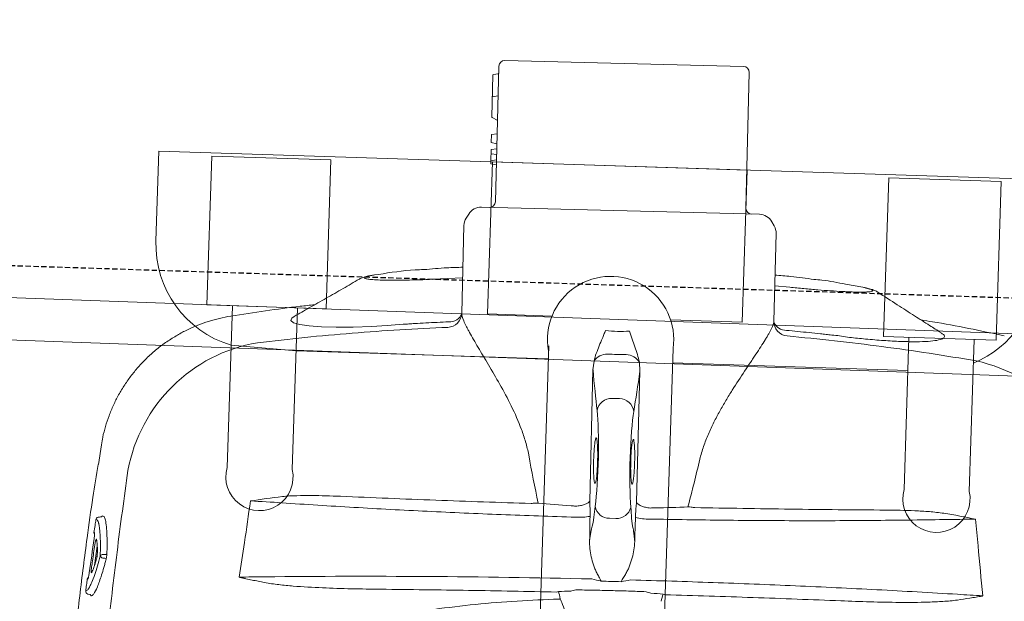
# Model space of a CAD drawing. Header units: millimetres. Extents: x 297264 to 416219, y -77299 to -23696.
# Tile 52 of 187: x 304621 to 304855, y -26259 to -26121. Entities that reach past the tile are written whole.
import ezdxf

# ---------------------------------------------------------------- set-up
doc = ezdxf.new("R2010")
doc.units = ezdxf.units.MM
doc.header["$LTSCALE"] = 2.5
doc.linetypes.add('11aa1PB-bd$0$11aa1PB-af$0$TRATTEGGIATA', pattern=[0.75, 0.5, -0.25])
for name, color, linetype, lineweight in [('CKD Equipments', 252, 'Continuous', 0), ('EQUIPMENT', 210, 'Continuous', 0), ('HATCH LIGHT', 250, 'Continuous', 0), ('K Equipment', 30, 'Continuous', 9)]:
    doc.layers.add(name, color=color, linetype=linetype, lineweight=lineweight)
doc.layers.add('FAINTEQUIP', color=253, linetype='Continuous')

# ---------------------------------------------------------------- blocks, each defined once
blk = doc.blocks.new('H-WASH')
at = {"layer": 'CKD Equipments', "color": 4}
for p, q in [((20, 0), (-20, 0)), ((20, -1), (-20, -1))]:
    blk.add_line(p, q, dxfattribs=at)
blk = doc.blocks.new('G$C62143A14')
at = {"linetype": 'Continuous', "lineweight": 0}
for p, q in [((140.7, 479.77), (141.05, 447.57)), ((140.7, 479.77), (140.72, 478.13)), ((142.09, 481.19), (198.78, 481.8)), ((200.55, 448.21), (200.2, 480.41)), ((139.33, 477.57), (139.43, 467.67)), ((139.48, 477.75), (140.59, 477.95)), ((139.38, 472.47), (140.78, 472.73)), ((139.56, 472.5), (139.58, 472.5)), ((139.53, 467.51), (140.74, 466.96)), ((140.84, 466.81), (140.88, 463.71)), ((140.88, 463.71), (139.53, 463.46)), ((139.53, 463.46), (139.55, 461.55)), ((140.9, 461.32), (139.55, 461.55)), ((140.9, 461.32), (140.91, 460.16)), ((140.91, 460.16), (139.57, 459.91)), ((139.57, 459.91), (139.6, 457.25)), ((140.93, 458.82), (139.58, 458.93)), ((140.94, 457.5), (139.6, 457.25)), ((139.6, 457.25), (139.61, 456.53)), ((140.96, 456.31), (139.61, 456.53)), ((203.83, 446.85), (137.8, 446.14)), ((207.44, 444.22), (206.85, 445.18)), ((134.81, 444.41), (134.24, 443.43)), ((208.18, 421.59), (207.96, 442.42)), ((133.76, 441.62), (133.99, 420.82)), ((229.05, 430.4), (224.9, 430.98)), ((113.93, 429.31), (112.94, 429.15)), ((130.32, 428.9), (133.9, 429.19)), ((208.09, 429.99), (211.67, 429.77)), ((263.02, 420.05), (263.03, 420.06)), ((79.21, 418.06), (79.21, 418.06)), ((165.81, 410.59), (165.64, 408.47)), ((176.8, 408.59), (176.59, 410.7)), ((165.64, 408.47), (165.98, 377.3)), ((177.13, 377.42), (176.8, 408.59)), ((170.42, 401.86), (172.16, 401.88)), ((49.55, 386.51), (49, 381.81)), ((49.57, 386.5), (49.57, 386.51)), ((170.85, 373.41), (172.34, 373.42)), ((48.88, 368.7), (48.87, 368.69)), ((49.39, 369.29), (49.5, 369.31)), ((50.37, 369.67), (50.78, 369.47)), ((49.44, 362.37), (48.95, 357.79)), ((50.85, 360.49), (51.48, 360.49)), ((51.33, 359.64), (50.86, 359.63)), ((47.71, 350.93), (47.62, 350.94)), ((47.68, 350.93), (48.05, 350.9))]:
    blk.add_line(p, q, dxfattribs=at)
at = {"linetype": 'Continuous', "lineweight": 0, "flags": 128}
for points in [[(139.47, 477.74), (139.47, 477.74), (139.48, 477.75)], [(94.26, 418.59), (93.66, 418.2), (93.46, 417.59), (94.13, 417.09), (95.62, 416.73), (97.89, 416.49), (100.81, 416.39), (104.33, 416.43), (108.32, 416.6), (112.67, 416.91), (116.39, 417.25), (120.19, 417.68), (120.19, 417.68), (120.19, 417.68)]]:
    blk.add_lwpolyline(points, dxfattribs=at)
at = {"linetype": 'Continuous', "lineweight": 0}
for centre, radius, start, end in [((142.1, 479.79), 1.4, 90.6162, 180.6162), ((198.8, 480.4), 1.4, 0.6162, 90.6162), ((139.5, 477.57), 0.175, 100.6162, 179.8134), ((140.55, 478.12), 0.175, 280.6162, 1.5356), ((139.61, 467.67), 0.175, 180.2997, 244.6825), ((140.67, 466.8), 0.175, 359.7298, 66.3191), ((139.65, 447.56), 1.4, 270.6162, 0.6162), ((201.95, 448.23), 1.4, 180.6162, 270.6162), ((137.83, 442.64), 3.5, 90.6162, 149.6525), ((203.87, 443.35), 3.5, 31.58, 90.6162), ((137.26, 441.66), 3.5, 149.6525, 180.6162), ((204.46, 442.38), 3.5, 0.6162, 31.58), ((211.65, 421.66), 3.47, 181.0853, 266.5636), ((211.04, 422.65), 3.14, 205.2925, 273.8166), ((130.52, 420.79), 3.47, 274.6644, 0.6066), ((131.16, 421.56), 2.92, 266.0995, 345.287), ((93.4, 375.11), 37.74, 101.688, 171.5562), ((169.03, 408.55), 3.81, 91.0104, 147.7315), ((173.41, 408.6), 3.81, 33.5009, 90.222), ((249.74, 376.79), 37.74, 9.6758, 79.5449), ((170.39, 398.41), 3.45, 89.4632, 172.6991), ((172.27, 398.43), 3.45, 8.5333, 91.7692), ((170.66, 376.8), 3.4, 192.1812, 273.2187), ((172.46, 376.82), 3.4, 268.0138, 349.0513), ((163.31, 386.4), 13.03, 267.8432, 282.7971), ((179.6, 386.55), 13.01, 258.4187, 273.3931), ((49.57, 368.62), 0.7, 105.1816, 173.5015), ((49.57, 368.62), 0.695, 105.2693, 173.8356), ((49.23, 365.55), 0.7, 173.3804, 218.7703), ((50.81, 359.83), 0.662, 86.742, 152.268), ((51.49, 360.82), 0.331, 266.795, 332.1856), ((50.9, 360.34), 0.71, 196.8739, 266.2326), ((51.31, 359.28), 0.355, 16.969, 86.1806), ((264.82, 359.79), 5.1, 198.6597, 198.9824), ((188.33, 366.83), 11.7, 249.5682, 251.8322), ((48.04, 354.42), 0.696, 128.4109, 174.5774), ((155.01, 366.47), 11.7, 289.4003, 291.6643), ((165.6, 356.38), 6.29, 203.4577, 206.904), ((47.76, 351.62), 0.697, 174.0499, 258.4519)]:
    blk.add_arc(centre, radius, start, end, dxfattribs=at)
for centre, major_axis, ratio, start_param, end_param in [((173.14, 540.75), (1.8, -166.89), 0.087489, 5.626486, 5.727956), ((166.46, 540.68), (1.8, -166.89), 0.087489, 0.555229, 0.6567), ((166.45, 386.94), (0.15, -14), 0.087489, 0.682539, 2.586364), ((176.46, 387.05), (0.15, -14), 0.087489, 3.696821, 5.600646), ((171.51, 381.35), (37.1, 0.4), 0.145844, 4.984033, 5.21302), ((171.51, 381.35), (37.1, 0.4), 0.145844, 4.211758, 4.440687), ((172.59, 312.04), (0.89, -82.6), 0.087489, 3.824132, 3.871858), ((171.93, 312.03), (0.89, -82.6), 0.087489, 2.411328, 2.459054), ((166.41, 381.34), (0.11, -10.5), 0.087489, 0.30744, 0.730265), ((176.62, 381.45), (0.11, -10.5), 0.087489, 5.55292, 5.975743), ((171.84, 350.64), (37.1, 0.4), 0.145844, 1.830411, 1.913269), ((171.84, 350.64), (37.1, 0.4), 0.145844, 1.228323, 1.311182)]:
    blk.add_ellipse(centre, major_axis=major_axis, ratio=ratio, start_param=start_param, end_param=end_param, dxfattribs=at)
for points, knots in [([(124.61, 430.86), (123.92, 430.81), (120.23, 430.56), (116.76, 429.87), (113.93, 429.31)], [0, 0, 0, 0, 0.187713, 1, 1, 1, 1]), ([(133.87, 431.73), (132.61, 431.65), (129.52, 431.46), (126.44, 431.07), (124.61, 430.84)], [0, 0, 0, 0, 0.406128, 1, 1, 1, 1]), ([(217.34, 431.84), (215.51, 432.03), (212.42, 432.35), (209.32, 432.48), (208.06, 432.53)], [0, 0, 0, 0, 0.593547, 1, 1, 1, 1]), ([(224.9, 430.98), (223.05, 431.29), (220.59, 431.72), (217.98, 431.83), (217.34, 431.86)], [0, 0, 0, 0, 0.753677, 1, 1, 1, 1]), ([(112.72, 429.1), (112.54, 429.08), (112.03, 428.98), (111.21, 428.78), (110.45, 428.55), (109.86, 428.32), (109.52, 428.12), (109.39, 428.05)], [0, 0, 0, 0, 0.100787, 0.407598, 0.731303, 0.895894, 1, 1, 1, 1]), ([(112.94, 429.15), (112.46, 429.05), (111.51, 428.84), (110.75, 428.57), (110.53, 428.34), (110.88, 428.16), (111.82, 428.04), (113.29, 427.99), (115.28, 427.99), (117.7, 428.06), (120.5, 428.19), (123.59, 428.37), (126.9, 428.61), (129.18, 428.8), (130.32, 428.9)], [0, 0, 0, 0, 0.082617, 0.165235, 0.248974, 0.332713, 0.416293, 0.499873, 0.583402, 0.66693, 0.750192, 0.833453, 0.916727, 1, 1, 1, 1]), ([(211.67, 429.77), (212.8, 429.7), (215.09, 429.56), (218.36, 429.4), (221.43, 429.28), (224.19, 429.21), (226.63, 429.19), (228.63, 429.23), (230.14, 429.31), (231.09, 429.45), (231.48, 429.63), (231.26, 429.85), (230.51, 430.11), (229.54, 430.3), (229.05, 430.4)], [0, 0, 0, 0, 0.082182, 0.166764, 0.247017, 0.329479, 0.412022, 0.496967, 0.579727, 0.664898, 0.747476, 0.832441, 0.915021, 1, 1, 1, 1]), ([(232.62, 429.35), (232.51, 429.44), (232.21, 429.6), (231.78, 429.77), (231.17, 429.96), (230.4, 430.16), (229.66, 430.3), (229.26, 430.36)], [0, 0, 0, 0, 0.095307, 0.229075, 0.409095, 0.722588, 1, 1, 1, 1]), ([(247.95, 420.3), (247.03, 420.83), (244.9, 422.08), (241.37, 424.17), (237.17, 426.65), (234.2, 428.42), (232.62, 429.35)], [0, 0, 0, 0, 0.1790671, 0.418189, 0.6906263, 1, 1, 1, 1]), ([(109.39, 428.05), (108.12, 427.23), (105.58, 425.64), (101.69, 423.22), (97.89, 420.88), (95.41, 419.35), (94.24, 418.63)], [0, 0, 0, 0, 0.253353, 0.510138, 0.769176, 1, 1, 1, 1]), ([(99.02, 421.57), (97.86, 421.41), (91.22, 420.48), (84.64, 419.17), (79.21, 418.1)], [0, 0, 0, 0, 0.174606, 1, 1, 1, 1]), ([(191.78, 388.17), (191.99, 389.22), (192.26, 390.25), (192.87, 392.28), (193.22, 393.28), (193.97, 395.21), (194.37, 396.15), (195.22, 398), (195.66, 398.9), (196.56, 400.66), (197.02, 401.53), (197.72, 402.8), (197.95, 403.22), (198.43, 404.05), (198.66, 404.46), (199.83, 406.48), (200.76, 408.01), (202.1, 410.19), (202.54, 410.89), (203.17, 411.93), (203.38, 412.27), (203.79, 412.93), (203.99, 413.25), (204.96, 414.85), (205.66, 416.01), (206.41, 417.33), (206.55, 417.58), (206.82, 418.08), (206.95, 418.32), (207.3, 419.01), (207.5, 419.42), (208, 420.56), (208.18, 421.17), (208.18, 421.59)], [0, 0, 0, 0, 0.0625, 0.0625, 0.125, 0.125, 0.1875, 0.1875, 0.25, 0.25, 0.3125, 0.3125, 0.34375, 0.34375, 0.375, 0.375, 0.5, 0.5, 0.5625, 0.5625, 0.59375, 0.59375, 0.625, 0.625, 0.75, 0.75, 0.78125, 0.78125, 0.8125, 0.8125, 0.875, 0.875, 1, 1, 1, 1]), ([(263.02, 420.08), (257.33, 421.08), (250.71, 422.24), (244.05, 423.02), (243.13, 423.13)], [0, 0, 0, 0, 0.861575, 1, 1, 1, 1]), ([(133.99, 420.82), (134, 420.37), (134.2, 419.77), (134.72, 418.63), (134.93, 418.21), (135.3, 417.53), (135.44, 417.29), (135.72, 416.8), (135.87, 416.55), (136.64, 415.25), (137.37, 414.09), (138.58, 412.21), (139, 411.55), (139.88, 410.19), (140.34, 409.49), (141.72, 407.33), (142.68, 405.82), (144.62, 402.65), (145.6, 400.98), (147.49, 397.46), (148.39, 395.64), (149.56, 392.78), (149.93, 391.81), (150.58, 389.81), (150.87, 388.79), (151.1, 387.73)], [0, 0, 0, 0, 0.125, 0.125, 0.1875, 0.1875, 0.21875, 0.21875, 0.25, 0.25, 0.375, 0.375, 0.4375, 0.4375, 0.5, 0.5, 0.625, 0.625, 0.75, 0.75, 0.875, 0.875, 0.9375, 0.9375, 1, 1, 1, 1]), ([(211.25, 419.52), (213.05, 419.41), (214.85, 419.3), (217.55, 419.11), (218.89, 419.02), (220.47, 418.9), (221.14, 418.85), (221.59, 418.81), (221.81, 418.8), (222.04, 418.78)], [0, 0, 0, 0, 0.5, 0.5, 0.75, 0.875, 0.9375, 0.9375, 1, 1, 1, 1]), ([(222.04, 418.78), (222.04, 418.78), (223.3, 418.79), (225.86, 418.35), (229.86, 418.16), (233.98, 417.93), (237.98, 417.85), (241.53, 417.88), (244.47, 418.04), (246.75, 418.33), (248.25, 418.73), (248.89, 419.24), (248.81, 419.75), (248.17, 420.12), (247.95, 420.25)], [0, 0, 0, 0, 0.000001, 0.07749, 0.156459, 0.25141, 0.349211, 0.444694, 0.543101, 0.640433, 0.740837, 0.840407, 0.943195, 1, 1, 1, 1]), ([(79.19, 418.13), (79.18, 418.13), (78.27, 417.99), (76.52, 417.53), (73.94, 416.74), (71.43, 415.74), (68.99, 414.57), (66.56, 413.17), (64.18, 411.55), (61.88, 409.7), (59.76, 407.69), (57.83, 405.55), (56.09, 403.3), (54.54, 400.95), (53.19, 398.52), (52.04, 396.03), (51.09, 393.49), (50.34, 390.91), (49.81, 388.58), (49.62, 387.11), (49.54, 386.51)], [0, 0, 0, 0, 0.001134, 0.05921, 0.117416, 0.175724, 0.234114, 0.292568, 0.357035, 0.420781, 0.483687, 0.545808, 0.607185, 0.667848, 0.727816, 0.787098, 0.845698, 0.903609, 0.960817, 1, 1, 1, 1]), ([(85.76, 412.06), (89.48, 412.63), (96.91, 413.75), (108.15, 415.16), (119.44, 416.38), (127.01, 417.01), (130.8, 417.33)], [0, 0, 0, 0, 0.249615, 0.499229, 0.749615, 1, 1, 1, 1]), ([(120.19, 417.68), (120.42, 417.7), (120.64, 417.73), (121.09, 417.77), (121.76, 417.84), (123.33, 417.99), (124.68, 418.11), (127.37, 418.36), (129.17, 418.51), (130.97, 418.65)], [0, 0, 0, 0, 0.0625, 0.0625, 0.125, 0.25, 0.5, 0.5, 1, 1, 1, 1]), ([(120.19, 417.68), (120.19, 417.68), (120.19, 417.68), (120.19, 417.68), (120.19, 417.68), (120.19, 417.68), (120.19, 417.68)], [0.00000000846, 0.00000000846, 0.00000000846, 0.00000000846, 0.000000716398, 0.000000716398, 0.000000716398, 0.000001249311, 0.000001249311, 0.000001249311, 0.000001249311]), ([(120.19, 417.68), (120.19, 417.68), (120.19, 417.68), (120.19, 417.68), (120.19, 417.68), (120.19, 417.68)], [0, 0, 0, 0, 0.051824, 0.658198, 1, 1, 1, 1]), ([(165.81, 410.59), (165.93, 411.21), (166.1, 411.82), (166.49, 413.03), (166.7, 413.63), (167.14, 414.84), (167.37, 415.44), (167.71, 416.36), (167.82, 416.67), (168.05, 417.29), (168.17, 417.6), (168.28, 417.91)], [0, 0, 0, 0, 0.25, 0.25, 0.5, 0.5, 0.75, 0.75, 0.875, 0.875, 1, 1, 1, 1]), ([(176.59, 410.7), (176.46, 411.32), (176.27, 411.93), (175.86, 413.13), (175.63, 413.72), (175.16, 414.92), (174.92, 415.52), (174.56, 416.44), (174.44, 416.74), (174.2, 417.36), (174.08, 417.67), (173.95, 417.97)], [0, 0, 0, 0, 0.25, 0.25, 0.5, 0.5, 0.75, 0.75, 0.875, 0.875, 1, 1, 1, 1]), ([(211.44, 418.2), (215.22, 417.96), (222.78, 417.5), (234.09, 416.51), (245.37, 415.35), (252.85, 414.38), (256.59, 413.9)], [0, 0, 0, 0, 0.249615, 0.499229, 0.749614, 1, 1, 1, 1]), ([(222.04, 418.78), (222.04, 418.78), (222.04, 418.78), (222.04, 418.78), (222.04, 418.78), (222.04, 418.78), (222.04, 418.78)], [0, 0, 0, 0, 0.000000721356, 0.000000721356, 0.000000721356, 0.000001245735, 0.000001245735, 0.000001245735, 0.000001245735]), ([(222.04, 418.78), (222.04, 418.78), (222.04, 418.78), (222.04, 418.78), (222.04, 418.78), (222.04, 418.78)], [0, 0, 0, 0, 0.341802, 0.948176, 1, 1, 1, 1]), ([(166.57, 386.94), (166.57, 387.36), (166.56, 388.38), (166.61, 389.91), (166.7, 391.28), (166.83, 392.15), (166.96, 392.47), (167.04, 392.27), (167.07, 392.2)], [0, 0, 0, 0, 0.132098, 0.323568, 0.515413, 0.707812, 0.900839, 1, 1, 1, 1]), ([(167.07, 392.2), (167.1, 392.16), (167.18, 392.04), (167.3, 391.21), (167.43, 389.83), (167.49, 388.32), (167.53, 386.73), (167.52, 385.13), (167.46, 383.53), (167.36, 382.28), (167.26, 381.9), (167.22, 381.72)], [0, 0, 0, 0, 0.060949, 0.185979, 0.310678, 0.434944, 0.512562, 0.636279, 0.760031, 0.884002, 1, 1, 1, 1]), ([(175.45, 390.08), (175.46, 390.33), (175.5, 391.09), (175.6, 391.91), (175.75, 392.47), (175.85, 392.32), (175.91, 392.24)], [0, 0, 0, 0, 0.138476, 0.425595, 0.712972, 1, 1, 1, 1]), ([(175.91, 392.24), (175.96, 392.05), (176.06, 391.67), (176.19, 390.43), (176.29, 388.84), (176.33, 387.27), (176.33, 385.7), (176.3, 384.2), (176.2, 382.87), (176.11, 382.1), (176.06, 381.99), (176.05, 381.98)], [0, 0, 0, 0, 0.12873, 0.257, 0.385042, 0.513035, 0.593354, 0.721934, 0.850956, 0.980313, 1, 1, 1, 1]), ([(175.39, 387.04), (175.39, 387.22), (175.39, 388.01), (175.4, 388.78), (175.42, 389.6), (175.44, 389.84), (175.45, 390.08)], [0, 0, 0, 0, 0.170805, 0.715603, 0.716948, 1, 1, 1, 1]), ([(167.22, 381.72), (167.21, 381.7), (167.16, 381.45), (167.05, 381.51), (166.89, 381.97), (166.74, 383.06), (166.63, 384.58), (166.58, 385.96), (166.57, 386.75), (166.57, 386.94)], [0, 0, 0, 0, 0.012552, 0.198689, 0.385047, 0.571255, 0.757017, 0.942123, 1, 1, 1, 1]), ([(176.05, 381.98), (176.01, 381.85), (175.91, 381.59), (175.76, 381.91), (175.61, 382.77), (175.49, 384.12), (175.42, 385.62), (175.4, 386.63), (175.39, 387.04)], [0, 0, 0, 0, 0.154069, 0.335329, 0.515993, 0.696154, 0.875965, 1, 1, 1, 1]), ([(48.93, 381.81), (48.6, 379.21), (47.9, 373.59), (47.04, 365.37), (46.3, 357.46), (45.69, 350.42), (45.11, 343.22), (44.57, 335.88), (44.05, 328.44), (43.55, 320.81), (43.08, 313.03), (42.64, 305.12), (42.26, 298.03), (41.95, 291.8), (41.68, 286.4), (41.42, 281.01), (41.15, 275.42), (40.92, 270.71), (40.72, 266.92), (40.56, 263.77), (40.38, 260.45), (40.21, 257.38), (40.08, 254.83), (39.98, 252.7), (39.9, 250.79), (39.84, 248.9), (39.83, 247.83), (39.91, 243.32)], [0, 0, 0, 0, 0.063316, 0.137046, 0.187379, 0.237747, 0.288072, 0.337874, 0.387718, 0.437523, 0.488782, 0.540075, 0.591317, 0.625909, 0.660493, 0.695746, 0.730982, 0.771161, 0.791716, 0.812265, 0.841912, 0.872106, 0.896195, 0.920292, 0.944907, 0.969526, 1, 1, 1, 1]), ([(50.21, 302.26), (50.81, 315.39), (51.6, 328.49), (53.06, 348.08), (53.59, 354.61), (54.76, 367.64), (55.39, 374.15), (56.07, 380.65)], [0, 0, 0, 0, 0.5, 0.5, 0.75, 0.75, 1, 1, 1, 1]), ([(163.29, 376.05), (163.66, 376.11), (164, 376.18), (164.64, 376.37), (164.91, 376.48), (165.39, 376.71), (165.58, 376.83), (165.79, 377.01), (165.85, 377.07), (165.91, 377.15), (165.93, 377.18), (165.96, 377.24), (165.97, 377.27), (165.98, 377.3)], [0, 0, 0, 0, 0.25, 0.25, 0.5, 0.5, 0.75, 0.75, 0.875, 0.875, 0.9375, 0.9375, 1, 1, 1, 1]), ([(165.98, 377.3), (166.01, 377.09), (166.03, 376.85), (166.08, 376.32), (166.1, 376.03), (166.14, 375.42), (166.16, 375.08), (166.18, 374.4), (166.19, 374.05), (166.2, 373.69)], [0, 0, 0, 0, 0.25, 0.25, 0.5, 0.5, 0.75, 0.75, 1, 1, 1, 1]), ([(176.99, 373.81), (176.99, 374.17), (176.99, 374.52), (177, 375.2), (177.01, 375.53), (177.04, 376.15), (177.05, 376.44), (177.09, 376.97), (177.11, 377.21), (177.13, 377.42)], [0, 0, 0, 0, 0.25, 0.25, 0.5, 0.5, 0.75, 0.75, 1, 1, 1, 1]), ([(179.85, 376.23), (179.48, 376.28), (179.13, 376.35), (178.5, 376.52), (178.22, 376.62), (177.73, 376.84), (177.54, 376.96), (177.33, 377.13), (177.27, 377.19), (177.2, 377.28), (177.18, 377.31), (177.15, 377.36), (177.14, 377.39), (177.13, 377.42)], [0, 0, 0, 0, 0.25, 0.25, 0.5, 0.5, 0.75, 0.75, 0.875, 0.875, 0.9375, 0.9375, 1, 1, 1, 1]), ([(189.37, 376.8), (189.62, 376.78), (189.89, 376.76), (190.43, 376.72), (190.71, 376.7), (191, 376.67)], [0, 0, 0, 0, 0.5, 0.5, 1, 1, 1, 1]), ([(191, 376.67), (198.59, 376.8), (206.17, 376.94), (221.3, 377.29), (228.84, 377.49), (236.37, 377.71)], [0, 0, 0, 0, 0.5, 0.5, 1, 1, 1, 1]), ([(236.37, 377.71), (238.67, 377.78), (240.98, 377.82), (244.44, 377.78), (245.59, 377.76), (247.31, 377.68), (247.89, 377.65), (249.04, 377.56), (249.61, 377.51), (250.18, 377.45)], [0, 0, 0, 0, 0.5, 0.5, 0.75, 0.75, 0.875, 0.875, 1, 1, 1, 1]), ([(92.96, 375.75), (93.53, 375.83), (94.1, 375.9), (95.25, 376.01), (95.82, 376.05), (97.55, 376.17), (98.7, 376.22), (102.15, 376.32), (104.46, 376.33), (106.77, 376.32)], [0, 0, 0, 0, 0.125, 0.125, 0.25, 0.25, 0.5, 0.5, 1, 1, 1, 1]), ([(106.77, 376.32), (114.3, 376.26), (121.85, 376.22), (136.97, 376.2), (144.55, 376.21), (152.13, 376.25)], [0, 0, 0, 0, 0.5, 0.5, 1, 1, 1, 1]), ([(152.13, 376.25), (152.42, 376.28), (152.7, 376.31), (153.25, 376.37), (153.51, 376.39), (153.76, 376.41)], [0, 0, 0, 0, 0.5, 0.5, 1, 1, 1, 1]), ([(250.28, 375.96), (244.6, 375.66), (238.88, 375.38), (227.37, 374.87), (221.57, 374.64), (209.88, 374.24), (204, 374.07), (192.2, 373.78), (186.29, 373.66), (180.37, 373.57)], [0, 0, 0, 0, 0.25, 0.25, 0.5, 0.5, 0.75, 0.75, 1, 1, 1, 1]), ([(162.82, 373.38), (156.9, 373.34), (151, 373.33), (139.22, 373.37), (133.34, 373.42), (121.64, 373.56), (115.82, 373.67), (104.29, 373.93), (98.57, 374.08), (92.89, 374.27)], [0, 0, 0, 0, 0.25, 0.25, 0.5, 0.5, 0.75, 0.75, 1, 1, 1, 1]), ([(166.3, 367.99), (166.33, 368.36), (166.37, 368.72), (166.45, 369.38), (166.49, 369.69), (166.61, 370.52), (166.7, 370.98), (166.79, 371.34)], [0, 0, 0, 0, 0.25, 0.25, 0.5, 0.5, 1, 1, 1, 1]), ([(176.45, 371.44), (176.55, 371.09), (176.65, 370.63), (176.79, 369.8), (176.83, 369.49), (176.93, 368.84), (176.97, 368.48), (177.01, 368.1)], [0, 0, 0, 0, 0.5, 0.5, 0.75, 0.75, 1, 1, 1, 1]), ([(48.88, 368.7), (48.82, 368.23), (48.77, 367.77), (48.72, 367.3), (48.66, 366.75), (48.59, 366.19), (48.53, 365.63)], [0, 0, 0, 0, 0.002, 0.002, 0.002, 0.004411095, 0.004411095, 0.004411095, 0.004411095]), ([(49.6, 367.67), (49.59, 367.74), (49.53, 368), (49.39, 368.32), (49.17, 368.7), (48.97, 368.7), (48.88, 368.7)], [0, 0, 0, 0, 0.074197, 0.28708, 0.641001, 1, 1, 1, 1]), ([(50.1, 369.38), (50.05, 369.37), (49.84, 369.35), (49.64, 369.33), (49.5, 369.31)], [0, 0, 0, 0, 0.205831, 1, 1, 1, 1]), ([(50.22, 360.13), (50.21, 360.96), (50.19, 362.64), (50.06, 364.8), (49.87, 366.58), (49.69, 367.32), (49.6, 367.67)], [0, 0, 0, 0, 0.240852, 0.487107, 0.75984, 1, 1, 1, 1]), ([(50.29, 369.5), (50.29, 369.5), (50.29, 369.5), (50.29, 369.49), (50.28, 369.48), (50.23, 369.43), (50.15, 369.38), (50.1, 369.38), (50.1, 369.38)], [0, 0, 0, 0, 0.014276, 0.209132, 0.380371, 0.579352, 0.841929, 1, 1, 1, 1]), ([(50.29, 369.5), (50.3, 369.54), (50.33, 369.64), (50.35, 369.66), (50.37, 369.67)], [0, 0, 0, 0, 0.370215, 1, 1, 1, 1]), ([(50.78, 369.47), (50.91, 369.23), (51.16, 368.75), (51.45, 367.18), (51.6, 365.66), (51.7, 364.15), (51.76, 362.77), (51.78, 361.37), (51.79, 360.67)], [0, 0, 0, 0, 0.21968, 0.439192, 0.658685, 0.696773, 0.849384, 1, 1, 1, 1]), ([(166.3, 367.99), (166.29, 367.33), (166.35, 366.67), (166.54, 365.37), (166.68, 364.73), (167.01, 363.45), (167.21, 362.82), (167.56, 361.88), (167.68, 361.57), (167.95, 360.96), (168.09, 360.66), (168.26, 360.37)], [0, 0, 0, 0, 0.25, 0.25, 0.5, 0.5, 0.75, 0.75, 0.875, 0.875, 1, 1, 1, 1]), ([(175.21, 360.44), (175.38, 360.74), (175.52, 361.04), (175.77, 361.66), (175.89, 361.97), (176.21, 362.91), (176.4, 363.55), (176.7, 364.83), (176.83, 365.48), (176.99, 366.78), (177.04, 367.44), (177.01, 368.1)], [0, 0, 0, 0, 0.125, 0.125, 0.25, 0.25, 0.5, 0.5, 0.75, 0.75, 1, 1, 1, 1]), ([(48.64, 365.54), (48.66, 365.53), (48.67, 365.47), (48.69, 365.36), (48.69, 365.31), (48.69, 365.21), (48.69, 365.15), (48.69, 365.02), (48.69, 364.96), (48.68, 364.81), (48.68, 364.74), (48.66, 364.5), (48.65, 364.33), (48.63, 364.16)], [0, 0, 0, 0, 0.25, 0.25, 0.375, 0.375, 0.5, 0.5, 0.625, 0.625, 0.75, 0.75, 1, 1, 1, 1]), ([(48.27, 357.44), (48.32, 357.9), (48.37, 358.37), (48.42, 358.83), (48.56, 360.13), (48.7, 361.42), (48.84, 362.72)], [0, 0, 0, 0, 0.002, 0.002, 0.002, 0.00758254, 0.00758254, 0.00758254, 0.00758254]), ([(48.84, 362.72), (48.86, 362.83), (48.87, 362.94), (48.9, 363.16), (48.92, 363.26), (48.95, 363.45), (48.97, 363.55), (49.01, 363.71), (49.02, 363.78), (49.08, 363.96), (49.11, 364.04), (49.16, 364.08), (49.17, 364.08), (49.2, 364.05), (49.21, 364.03), (49.21, 363.99)], [0, 0, 0, 0, 0.125, 0.125, 0.25, 0.25, 0.375, 0.375, 0.5, 0.5, 0.75, 0.75, 0.875, 0.875, 1, 1, 1, 1]), ([(49.21, 363.99), (49.25, 363.83), (49.29, 363.65), (49.35, 363.26), (49.38, 363.04), (49.45, 362.33), (49.49, 361.79), (49.52, 361.18)], [0, 0, 0, 0, 0.25, 0.25, 0.5, 0.5, 1, 1, 1, 1]), ([(49.52, 361.18), (49.52, 361.11), (49.52, 361.04), (49.52, 360.88), (49.52, 360.79), (49.51, 360.61), (49.5, 360.52), (49.49, 360.32), (49.48, 360.23), (49.46, 360.03), (49.45, 359.93), (49.42, 359.74), (49.41, 359.64), (49.38, 359.46), (49.36, 359.38), (49.33, 359.22), (49.31, 359.14), (49.3, 359.08)], [0, 0, 0, 0, 0.125, 0.125, 0.25, 0.25, 0.375, 0.375, 0.5, 0.5, 0.625, 0.625, 0.75, 0.75, 0.875, 0.875, 1, 1, 1, 1]), ([(51.79, 360.67), (51.79, 360.58), (51.79, 360.47), (51.77, 360.25), (51.76, 360.14), (51.74, 359.91), (51.72, 359.79), (51.69, 359.58), (51.67, 359.48), (51.65, 359.39)], [0, 0, 0, 0, 0.25, 0.25, 0.5, 0.5, 0.75, 0.75, 1, 1, 1, 1]), ([(168.26, 360.37), (168.45, 360.04), (168.64, 359.71), (169.01, 359.06), (169.19, 358.73), (169.38, 358.4)], [0, 0, 0, 0, 0.5, 0.5, 1, 1, 1, 1]), ([(175.21, 360.44), (175.03, 360.11), (174.85, 359.78), (174.49, 359.11), (174.32, 358.78), (174.14, 358.45)], [0, 0, 0, 0, 0.5, 0.5, 1, 1, 1, 1]), ([(48.01, 352.76), (48.15, 353.07), (48.49, 353.78), (49.05, 355.5), (49.64, 357.64), (50.03, 359.3), (50.22, 360.13)], [0, 0, 0, 0, 0.220226, 0.504612, 0.749666, 1, 1, 1, 1]), ([(51.65, 359.39), (51.61, 359.21), (51.57, 359.04), (51.49, 358.69), (51.37, 358.18), (51.25, 357.69), (51.02, 356.75), (50.86, 356.15), (50.56, 355.04), (50.4, 354.53), (50.1, 353.57), (49.95, 353.14), (49.52, 351.99), (49.25, 351.42), (48.94, 350.94), (48.88, 350.86), (48.76, 350.72), (48.7, 350.66), (48.53, 350.54), (48.43, 350.5), (48.33, 350.52)], [0, 0, 0, 0, 0.03125, 0.03125, 0.0625, 0.125, 0.125, 0.25, 0.25, 0.375, 0.375, 0.5, 0.5, 0.75, 0.75, 0.8125, 0.8125, 0.875, 0.875, 1, 1, 1, 1]), ([(49.3, 359.08), (49.22, 358.75), (49.13, 358.45), (48.97, 357.88), (48.89, 357.61), (48.66, 356.87), (48.5, 356.46), (48.36, 356.13)], [0, 0, 0, 0, 0.25, 0.25, 0.5, 0.5, 1, 1, 1, 1]), ([(89.48, 356.56), (102.2, 357.15), (115.02, 357.64), (140.91, 358.4), (153.96, 358.68), (167.14, 358.84)], [0, 0, 0, 0, 0.5, 0.5, 1, 1, 1, 1]), ([(176.37, 358.94), (182.93, 359), (189.47, 359.03), (199.27, 359.03), (202.53, 359.03), (209.05, 359), (212.31, 358.99), (218.81, 358.93), (222.06, 358.9), (228.52, 358.82), (231.74, 358.78), (241.38, 358.62), (247.76, 358.49), (254.1, 358.33)], [0, 0, 0, 0, 0.25, 0.25, 0.375, 0.375, 0.5, 0.5, 0.625, 0.625, 0.75, 0.75, 1, 1, 1, 1]), ([(260, 358.13), (259.94, 358.11), (259.88, 358.09), (259.76, 358.07), (259.7, 358.05), (259.52, 358.01), (259.39, 357.99), (259.03, 357.91), (258.79, 357.86), (258.06, 357.71), (257.57, 357.62), (256.11, 357.33), (255.14, 357.15), (254.16, 356.97)], [0, 0, 0, 0, 0.03125, 0.03125, 0.0625, 0.0625, 0.125, 0.125, 0.25, 0.25, 0.5, 0.5, 1, 1, 1, 1]), ([(259.99, 358.16), (260.03, 358.16), (260.08, 358.17), (260.13, 358.18), (260.13, 358.18), (260.14, 358.18), (260.15, 358.18)], [0, 0, 0, 0, 0.0002027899, 0.0002027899, 0.0002027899, 0.000241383, 0.000241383, 0.000241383, 0.000241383]), ([(260, 358.13), (260.04, 358.14), (260.08, 358.16), (260.13, 358.17), (260.14, 358.18), (260.14, 358.18), (260.15, 358.18)], [0, 0, 0, 0, 0.0002012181, 0.0002012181, 0.0002012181, 0.0002381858, 0.0002381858, 0.0002381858, 0.0002381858]), ([(47.76, 355.99), (47.74, 355.82), (47.72, 355.65), (47.69, 355.41), (47.68, 355.33), (47.65, 355.19), (47.64, 355.12), (47.61, 354.99), (47.6, 354.93), (47.57, 354.82), (47.56, 354.77), (47.52, 354.65), (47.5, 354.6), (47.48, 354.58)], [0, 0, 0, 0, 0.25, 0.25, 0.375, 0.375, 0.5, 0.5, 0.625, 0.625, 0.75, 0.75, 1, 1, 1, 1]), ([(48.36, 356.13), (48.33, 356.05), (48.29, 356.03), (48.26, 356.07), (48.25, 356.1), (48.23, 356.17), (48.22, 356.23), (48.22, 356.36), (48.21, 356.43), (48.21, 356.6), (48.22, 356.69), (48.22, 356.89), (48.23, 357), (48.25, 357.22), (48.26, 357.33), (48.27, 357.44)], [0, 0, 0, 0, 0.25, 0.25, 0.375, 0.375, 0.5, 0.5, 0.625, 0.625, 0.75, 0.75, 0.875, 0.875, 1, 1, 1, 1]), ([(83.55, 356.23), (83.51, 356.25), (83.46, 356.26), (83.42, 356.27), (83.41, 356.28), (83.41, 356.28), (83.4, 356.28)], [0, 0, 0, 0, 0.0001941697, 0.0001941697, 0.0001941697, 0.0002311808, 0.0002311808, 0.0002311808, 0.0002311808]), ([(89.45, 355.2), (88.46, 355.35), (87.48, 355.52), (86, 355.77), (85.51, 355.86), (84.77, 355.99), (84.53, 356.03), (84.16, 356.1), (84.04, 356.13), (83.85, 356.16), (83.79, 356.17), (83.67, 356.2), (83.61, 356.21), (83.55, 356.23)], [0, 0, 0, 0, 0.5, 0.5, 0.75, 0.75, 0.875, 0.875, 0.9375, 0.9375, 0.96875, 0.96875, 1, 1, 1, 1]), ([(180.14, 356.29), (178.75, 356.29), (177.36, 356.29), (174.57, 356.28), (171.78, 356.26), (168.99, 356.22), (166.21, 356.17), (164.81, 356.14), (163.42, 356.11)], [0, 0, 0, 0, 0.25, 0.25, 0.5, 0.75, 0.75, 1, 1, 1, 1]), ([(226.5, 355.78), (219.55, 355.81), (212.59, 355.82), (198.65, 355.8), (191.67, 355.77), (184.68, 355.72)], [0, 0, 0, 0, 0.5, 0.5, 1, 1, 1, 1]), ([(254.16, 356.97), (253.59, 356.87), (253.02, 356.78), (251.88, 356.63), (251.31, 356.57), (249.59, 356.4), (248.44, 356.3), (245, 356.08), (242.7, 355.98), (238.08, 355.85), (235.77, 355.81), (231.14, 355.77), (228.82, 355.77), (226.5, 355.78)], [0, 0, 0, 0, 0.0625, 0.0625, 0.125, 0.125, 0.25, 0.25, 0.5, 0.5, 0.75, 0.75, 1, 1, 1, 1]), ([(47.35, 354.48), (47.3, 354.02), (47.25, 353.55), (47.21, 353.09), (47.16, 352.63), (47.11, 352.16), (47.07, 351.7)], [0, 0, 0, 0, 0.002, 0.002, 0.002, 0.003999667, 0.003999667, 0.003999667, 0.003999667]), ([(82.05, 338.49), (88.31, 340.43), (94.62, 342.26), (104.17, 344.77), (107.37, 345.57), (113.78, 347.08), (117, 347.79), (126.68, 349.77), (133.19, 350.9), (143.02, 352.25), (146.31, 352.64), (152.9, 353.29), (156.2, 353.56), (159.5, 353.76)], [0, 0, 0, 0, 0.25, 0.25, 0.375, 0.375, 0.5, 0.5, 0.75, 0.75, 0.875, 0.875, 1, 1, 1, 1]), ([(117.12, 354.6), (114.8, 354.54), (112.49, 354.49), (107.86, 354.43), (105.55, 354.42), (100.93, 354.46), (98.63, 354.5), (95.17, 354.66), (94.02, 354.72), (92.3, 354.86), (91.73, 354.91), (90.59, 355.04), (90.02, 355.11), (89.45, 355.2)], [0, 0, 0, 0, 0.25, 0.25, 0.5, 0.5, 0.75, 0.75, 0.875, 0.875, 0.9375, 0.9375, 1, 1, 1, 1]), ([(158.9, 355.44), (151.92, 355.34), (144.94, 355.22), (131.01, 354.94), (124.06, 354.78), (117.12, 354.6)], [0, 0, 0, 0, 0.5, 0.5, 1, 1, 1, 1]), ([(159.99, 353.53), (160.13, 353.19), (160.28, 352.84), (160.43, 352.5), (160.72, 351.82), (161.01, 351.14), (161.3, 350.47), (161.59, 349.79), (161.88, 349.11), (162.18, 348.43), (162.47, 347.76), (162.76, 347.08), (163.05, 346.4)], [0.0002616, 0.0002616, 0.0002616, 0.0002616, 0.00188464, 0.00188464, 0.00188464, 0.00508207, 0.00508207, 0.00508207, 0.00827951, 0.00827951, 0.00827951, 0.01147698, 0.01147698, 0.01147698, 0.01147698]), ([(47.07, 351.7), (47.19, 351.73), (47.44, 351.79), (47.76, 352.19), (47.97, 352.67), (48.01, 352.76)], [0, 0, 0, 0, 0.4433, 0.896253, 1, 1, 1, 1]), ([(48.05, 350.9), (48.08, 350.89), (48.15, 350.88), (48.22, 350.82), (48.27, 350.76), (48.29, 350.71), (48.29, 350.69), (48.29, 350.69), (48.29, 350.69)], [0, 0, 0, 0, 0.175463, 0.400939, 0.589495, 0.747071, 0.890518, 1, 1, 1, 1]), ([(48.33, 350.52), (48.33, 350.53), (48.31, 350.55), (48.29, 350.61), (48.29, 350.69), (48.29, 350.69)], [0, 0, 0, 0, 0.3650586, 0.9797373, 1, 1, 1, 1])]:
    blk.add_open_spline(points, degree=3, knots=knots, dxfattribs=at)
for points in [[(168.28, 417.91), (169.23, 417.87), (171.12, 417.79), (173.01, 417.91), (173.95, 417.97)], [(173.39, 412.41), (172.66, 412.38), (171.18, 412.32), (169.7, 412.35), (168.97, 412.37)], [(151.1, 387.73), (151.95, 383.95), (152.83, 380.18), (153.76, 376.41)], [(189.37, 376.8), (190.22, 380.58), (191.02, 384.37), (191.78, 388.17)], [(250.18, 377.45), (252.73, 377.15), (255.26, 376.74), (257.78, 376.28)], [(84.34, 364.56), (84.74, 367.84), (85.09, 371.14), (85.4, 374.43)], [(85.4, 374.43), (87.9, 374.93), (90.42, 375.4), (92.96, 375.75)], [(92.89, 374.27), (90.43, 374.34), (87.93, 374.4), (85.4, 374.43)], [(161.61, 376.03), (161.97, 376.02), (162.34, 376.01), (162.7, 375.99)], [(162.7, 375.99), (162.9, 375.98), (163.09, 376), (163.29, 376.05)], [(179.85, 376.23), (180.04, 376.18), (180.24, 376.17), (180.44, 376.18)], [(180.44, 376.18), (180.8, 376.21), (181.16, 376.23), (181.52, 376.25)], [(257.78, 376.28), (255.24, 376.2), (252.74, 376.09), (250.28, 375.96)], [(257.78, 376.28), (258.04, 374.21), (258.31, 372.13), (258.59, 370.05)], [(166.2, 373.69), (166.23, 371.79), (166.27, 369.89), (166.3, 367.99)], [(177.01, 368.1), (177, 370.01), (177, 371.91), (176.99, 373.81)], [(258.59, 370.05), (259.1, 366.09), (259.61, 362.14), (260.15, 358.18)], [(48.53, 365.63), (48.57, 365.61), (48.61, 365.59), (48.64, 365.54)], [(48.63, 364.16), (48.33, 361.44), (48.04, 358.72), (47.76, 355.99)], [(83.4, 356.28), (83.73, 359.04), (84.04, 361.8), (84.34, 364.56)], [(167.14, 358.84), (167.88, 358.69), (168.63, 358.54), (169.38, 358.4)], [(174.14, 358.45), (172.55, 358.44), (170.97, 358.42), (169.38, 358.4)], [(176.37, 358.94), (175.63, 358.77), (174.88, 358.61), (174.14, 358.45)], [(254.1, 358.33), (256.1, 358.27), (258.12, 358.22), (260.15, 358.18)], [(83.4, 356.28), (85.44, 356.36), (87.47, 356.46), (89.48, 356.56)], [(163.42, 356.11), (163.03, 356), (162.64, 355.89), (162.26, 355.77)], [(181.31, 355.97), (180.93, 356.08), (180.54, 356.19), (180.14, 356.29)], [(183.79, 354.13), (183.89, 354.76), (184.07, 355.32), (184.25, 355.87)], [(47.48, 354.58), (47.43, 354.53), (47.39, 354.5), (47.35, 354.48)], [(159.33, 355.6), (159.52, 355.05), (159.71, 354.5), (159.83, 353.87)], [(159.5, 353.76), (159.55, 353.75), (159.61, 353.75), (159.65, 353.78)], [(159.65, 353.78), (159.71, 353.81), (159.77, 353.84), (159.83, 353.87)]]:
    blk.add_open_spline(points, degree=3, dxfattribs=at)
at = {"layer": 'EQUIPMENT'}
for p, q in [((79.6, 382.18), (79.45, 420.64)), ((79.6, 382.18), (79.45, 420.64)), ((79.49, 411.25), (94.99, 410.49)), ((79.49, 411.25), (94.99, 410.49))]:
    blk.add_line(p, q, dxfattribs=at)
blk.add_lwpolyline([(255.93, 413.33, 0.294125), (270.5, 436.14), (270.42, 457.48), (60.67, 456.7), (60.75, 435.36, 0.340822), (79.49, 411.25)], format="xyb", dxfattribs=at)
blk.add_lwpolyline([(255.93, 413.33, 0.294125), (270.5, 436.14), (270.42, 457.48), (60.67, 456.7), (60.75, 435.36, 0.340822), (79.49, 411.25)], format="xyb", dxfattribs=at)
blk.add_lwpolyline([(255.93, 413.33, 0.294125), (270.5, 436.14), (270.42, 457.48), (60.67, 456.7), (60.75, 435.36, 0.340822), (79.49, 411.25)], format="xyb", dxfattribs=at)
blk.add_lwpolyline([(255.93, 413.33, 0.294125), (270.5, 436.14), (270.42, 457.48), (60.67, 456.7), (60.75, 435.36, 0.340822), (79.49, 411.25)], format="xyb", dxfattribs=at)
blk.add_lwpolyline([(255.93, 413.33, 0.294125), (270.5, 436.14), (270.42, 457.48), (60.67, 456.7), (60.75, 435.36, 0.340822), (79.49, 411.25)], format="xyb", dxfattribs=at)
blk.add_lwpolyline([(255.93, 413.33, 0.294125), (270.5, 436.14), (270.42, 457.48), (60.67, 456.7), (60.75, 435.36, 0.340822), (79.49, 411.25)], format="xyb", dxfattribs=at)
blk.add_lwpolyline([(255.93, 413.33, 0.294125), (270.5, 436.14), (270.42, 457.48), (60.67, 456.7), (60.75, 435.36, 0.340822), (79.49, 411.25)], format="xyb", dxfattribs=at)
blk.add_lwpolyline([(255.93, 413.33, 0.294125), (270.5, 436.14), (270.42, 457.48), (60.67, 456.7), (60.75, 435.36, 0.340822), (79.49, 411.25)], format="xyb", dxfattribs=at)
for points in [[(183.65, 421.03), (200.7, 421.09), (200.57, 457.22), (139.97, 457), (140.1, 420.87), (155.46, 420.92)], [(183.65, 421.03), (200.7, 421.09), (200.57, 457.22), (139.97, 457), (140.1, 420.87), (155.46, 420.92)], [(183.65, 421.03), (200.7, 421.09), (200.57, 457.22), (139.97, 457), (140.1, 420.87), (155.46, 420.92)], [(183.65, 421.03), (200.7, 421.09), (200.57, 457.22), (139.97, 457), (140.1, 420.87), (155.46, 420.92)], [(183.65, 421.03), (200.7, 421.09), (200.57, 457.22), (139.97, 457), (140.1, 420.87), (155.46, 420.92)], [(183.65, 421.03), (200.7, 421.09), (200.57, 457.22), (139.97, 457), (140.1, 420.87), (155.46, 420.92)], [(183.65, 421.03), (200.7, 421.09), (200.57, 457.22), (139.97, 457), (140.1, 420.87), (155.46, 420.92)], [(183.65, 421.03), (200.7, 421.09), (200.57, 457.22), (139.97, 457), (140.1, 420.87), (155.46, 420.92)], [(95.09, 382.23), (94.95, 420.7)], [(95.09, 382.23), (94.95, 420.7)], [(95.09, 382.23), (94.95, 420.7)], [(95.09, 382.23), (94.95, 420.7)], [(95.09, 382.23), (94.95, 420.7)], [(95.09, 382.23), (94.95, 420.7)], [(95.09, 382.23), (94.95, 420.7)], [(95.09, 382.23), (94.95, 420.7)], [(240.41, 418.88), (240.54, 382.77)], [(240.41, 418.88), (240.54, 382.77)], [(240.41, 418.88), (240.54, 382.77)], [(240.41, 418.88), (240.54, 382.77)], [(240.41, 418.88), (240.54, 382.77)], [(240.41, 418.88), (240.54, 382.77)], [(240.41, 418.88), (240.54, 382.77)], [(240.41, 418.88), (240.54, 382.77)], [(256.04, 382.83), (255.9, 418.94)], [(256.04, 382.83), (255.9, 418.94)], [(256.04, 382.83), (255.9, 418.94)], [(256.04, 382.83), (255.9, 418.94)], [(256.04, 382.83), (255.9, 418.94)], [(256.04, 382.83), (255.9, 418.94)], [(256.04, 382.83), (255.9, 418.94)], [(256.04, 382.83), (255.9, 418.94)], [(184.49, 414.24), (185.08, 255.99)], [(184.49, 414.24), (185.08, 255.99)], [(184.49, 414.24), (185.08, 255.99)], [(184.49, 414.24), (185.08, 255.99)], [(184.49, 414.24), (185.08, 255.99)], [(184.49, 414.24), (185.08, 255.99)], [(184.49, 414.24), (185.08, 255.99)], [(184.49, 414.24), (185.08, 255.99)], [(155.51, 254.39), (154.92, 413.78)], [(155.51, 254.39), (154.92, 413.78)], [(155.51, 254.39), (154.92, 413.78)], [(155.51, 254.39), (154.92, 413.78)], [(155.51, 254.39), (154.92, 413.78)], [(155.51, 254.39), (154.92, 413.78)], [(155.51, 254.39), (154.92, 413.78)], [(155.51, 254.39), (154.92, 413.78)], [(94.99, 410.49), (154.93, 410.71)], [(94.99, 410.49), (154.93, 410.71)], [(94.99, 410.49), (154.93, 410.71)], [(94.99, 410.49), (154.93, 410.71)], [(94.99, 410.49), (154.93, 410.71)], [(94.99, 410.49), (154.93, 410.71)], [(94.99, 410.49), (154.93, 410.71)], [(94.99, 410.49), (154.93, 410.71)], [(184.5, 410.82), (240.44, 411.03)], [(184.5, 410.82), (240.44, 411.03)], [(184.5, 410.82), (240.44, 411.03)], [(184.5, 410.82), (240.44, 411.03)], [(184.5, 410.82), (240.44, 411.03)], [(184.5, 410.82), (240.44, 411.03)], [(184.5, 410.82), (240.44, 411.03)], [(184.5, 410.82), (240.44, 411.03)]]:
    blk.add_lwpolyline(points, dxfattribs=at)
for points in [[(234.36, 418.86), (261.12, 418.96), (260.98, 456.66), (234.22, 456.56)], [(234.36, 418.86), (261.12, 418.96), (260.98, 456.66), (234.22, 456.56)], [(234.36, 418.86), (261.12, 418.96), (260.98, 456.66), (234.22, 456.56)], [(234.36, 418.86), (261.12, 418.96), (260.98, 456.66), (234.22, 456.56)], [(234.36, 418.86), (261.12, 418.96), (260.98, 456.66), (234.22, 456.56)], [(234.36, 418.86), (261.12, 418.96), (260.98, 456.66), (234.22, 456.56)], [(234.36, 418.86), (261.12, 418.96), (260.98, 456.66), (234.22, 456.56)], [(234.36, 418.86), (261.12, 418.96), (260.98, 456.66), (234.22, 456.56)], [(73.4, 420.62), (101.73, 420.72), (101.6, 456.07), (73.27, 455.96)], [(73.4, 420.62), (101.73, 420.72), (101.6, 456.07), (73.27, 455.96)], [(73.4, 420.62), (101.73, 420.72), (101.6, 456.07), (73.27, 455.96)], [(73.4, 420.62), (101.73, 420.72), (101.6, 456.07), (73.27, 455.96)], [(73.4, 420.62), (101.73, 420.72), (101.6, 456.07), (73.27, 455.96)], [(73.4, 420.62), (101.73, 420.72), (101.6, 456.07), (73.27, 455.96)], [(73.4, 420.62), (101.73, 420.72), (101.6, 456.07), (73.27, 455.96)], [(73.4, 420.62), (101.73, 420.72), (101.6, 456.07), (73.27, 455.96)]]:
    blk.add_lwpolyline(points, close=True, dxfattribs=at)
for centre, radius, start, end in [((169.57, 415.84), 15, 353.8395, 192.3466), ((169.57, 415.84), 15, 353.8395, 192.3466), ((169.57, 415.84), 15, 353.8395, 192.3466), ((169.57, 415.84), 15, 353.8395, 192.3466), ((169.57, 415.84), 15, 353.8395, 192.3466), ((169.57, 415.84), 15, 353.8395, 192.3466), ((169.57, 415.84), 15, 353.8395, 192.3466), ((169.57, 415.84), 15, 353.8395, 192.3466), ((87.35, 380.22), 8, 165.8268, 14.5999), ((87.35, 380.22), 8, 165.8268, 14.5999), ((87.35, 380.22), 8, 165.8268, 14.5999), ((87.35, 380.22), 8, 165.8268, 14.5999), ((87.35, 380.22), 8, 165.8268, 14.5999), ((87.35, 380.22), 8, 165.8268, 14.5999), ((87.35, 380.22), 8, 165.8268, 14.5999), ((87.35, 380.22), 8, 165.8268, 14.5999), ((248.3, 380.82), 8, 165.8268, 14.5999), ((248.3, 380.82), 8, 165.8268, 14.5999), ((248.3, 380.82), 8, 165.8268, 14.5999), ((248.3, 380.82), 8, 165.8268, 14.5999), ((248.3, 380.82), 8, 165.8268, 14.5999), ((248.3, 380.82), 8, 165.8268, 14.5999), ((248.3, 380.82), 8, 165.8268, 14.5999), ((248.3, 380.82), 8, 165.8268, 14.5999)]:
    blk.add_arc(centre, radius, start, end, dxfattribs=at)
at = {"layer": 'FAINTEQUIP', "color": 4, "linetype": '11aa1PB-bd$0$11aa1PB-af$0$TRATTEGGIATA'}
blk.add_lwpolyline([(337, 429.45), (338.5, 25.45), (1.5, 24.2), (0, 428.19), (337, 429.45)], dxfattribs=at)

msp = doc.modelspace()

# ---------------------------------------------------------------- hatches: boundary and pattern name
at = {"layer": 'HATCH LIGHT', "true_color": 0x636466}
h = msp.add_hatch(dxfattribs=at)
h.set_pattern_fill('ANSI32', color=251, scale=6)
h.set_pattern_definition([(45, (233893.35, -46725.026), (-40.411153, 40.411153), []), (45, (233920.29, -46725.026), (-40.411153, 40.411153), [])])
h.paths.add_polyline_path([(311036.19, -32589.97), (310842.25, -32638.82), (311023.79, -33359.69), (298471.14, -33359.58, -0.000263), (298456.61, -33559.58), (311280.4, -33559.7)])
h.paths.add_polyline_path([(298885.09, -25157.06), (298685, -25157.06, -0.011972), (298203.78, -34256.03), (298404.38, -34256.03, 0.01196)])
h.paths.add_polyline_path([(298868.71, -25697.6), (308547.65, -26046.56, 0.003501), (309041.72, -26800.64), (309209.35, -26691.53), (308659.24, -25850.46), (298874.95, -25497.7, -0.000262)])
h = msp.add_hatch(dxfattribs=at)
h.set_pattern_fill('ANSI36', color=251, scale=7)
h.set_pattern_definition([(45, (233893.352, -46725.026), (11.786586, 43.2174826), [55.5625, -11.1125, 0, -11.1125])])
h.paths.add_polyline_path([(304993.75, -26788.95), (305933.14, -26822.82), (305960.88, -26053.37), (308491.94, -26144.62), (308958.47, -26856.03), (309041.72, -26800.64, -0.003501), (308547.65, -26046.56), (305494.78, -25936.69, -0.403697), (305880.37, -26336.43, -1), (305080.37, -26336.43, -0.424809), (305494.78, -25936.69), (301662.25, -25798.4), (301658.65, -25898.26), (305021.49, -26019.5)])

# ---------------------------------------------------------------- block references
at = {"layer": 'CKD Equipments', "ltscale": 0.25, "rotation": 357.9373069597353}
msp.add_blockref('G$C62143A14', (304577.2, -26605.95), dxfattribs=at)
at = {"layer": 'K Equipment', "xscale": 10, "yscale": 10, "zscale": 10, "rotation": 357.9351876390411}
msp.add_blockref('H-WASH', (304778.19, -26192.28), dxfattribs=at)

doc.saveas('drawing.dxf')
